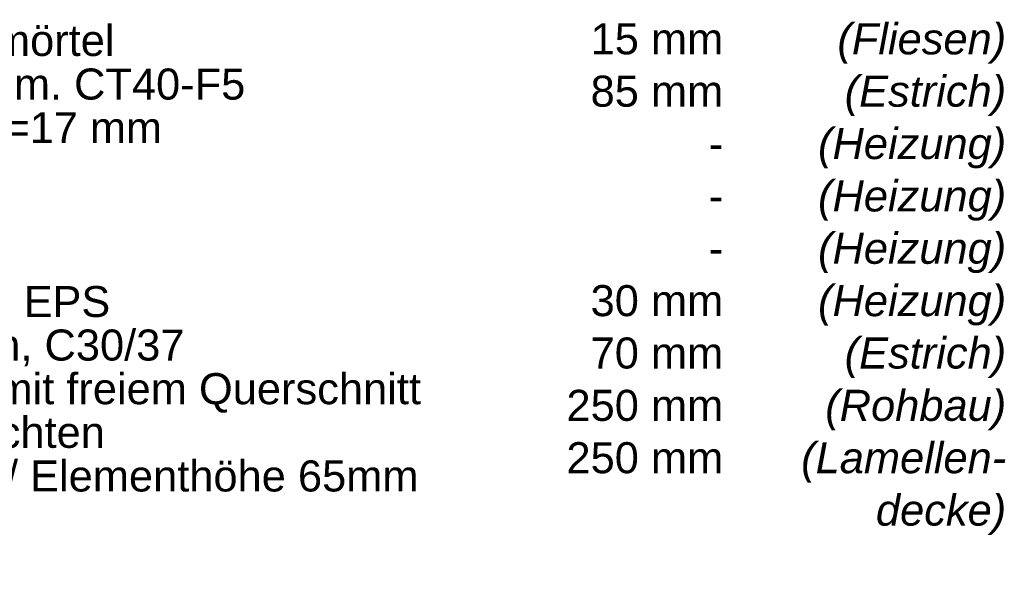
# Model space of a CAD drawing. Header units: metres. Extents: x 0.9 to 30.1, y -10.7 to 8.6.
# Tile 187 of 256: x 10.829 to 11.628, y 4.856 to 5.31. Entities that reach past the tile are written whole.
import ezdxf

# ---------------------------------------------------------------- set-up
doc = ezdxf.new("R2010")
doc.units = ezdxf.units.M
doc.layers.add('Keine', color=7, linetype='Continuous', lineweight=9)
doc.styles.add('Arial', font='arial.ttf')
doc.styles.add('Arial (bold)', font='arialbd.ttf')
doc.styles.add('Arial (italic)', font='ariali.ttf')

msp = doc.modelspace()

# ---------------------------------------------------------------- texts
at = {"layer": 'Keine', "color": 7, "insert": (10.3794, 5.30607), "char_height": 0.0252181, "attachment_point": 1, "line_spacing_factor": 0.842715, "style": 'Arial (bold)'}
msp.add_mtext('\\pxt4.957;08^I{\\fArial|b0|i0|c0|p0;Fliesen in Dünnbettmörtel}{\\fArial|b0|i0|c0|p0;\\H1.2x;\\P}{\\H0.9962x;07 ^I}{\\fArial|b0|i0|c0|p0;\\H0.9962x;Zementestrich schwim. }{\\fArial|b0|i0|c0|p0;CT40-F5}{\\fArial|b0|i0|c0|p0;\\H0.9962x;\\P}{\\H0.9962x;06}{\\fArial|b0|i0|c0|p0;\\H0.9962x; ^IFußbodenheizung d=17 mm \\P     ^INoppenmatten}{\\fArial|b0|i0|c0|p0;\\C1;\\H0.9962x;\\P}{\\H0.9962x;05}{\\fArial|b0|i0|c0|p0;\\H0.9962x; ^ITrennlage\\P}{\\H0.9962x;04}{\\fArial|b0|i0|c0|p0;\\H0.9962x; ^ITrittschalldämmung\\P}{\\H0.9962x;03}{\\fArial|b0|i0|c0|p0;\\H0.9962x; ^IAusgleichdämmung, EPS}{\\fArial|b0|i0|c0|p0;\\P}02{\\fArial|b0|i0|c0|p0; ^ISTB Decke Ortbeton, C30/37\\P}01{\\fArial|b0|i0|c0|p0;^Iabgehängte Decke mit freiem Querschnitt\\P^Iintegrierte Raumleuchten\\P^Ilichte Höhe 185mm / Elementhöhe 65mm}', dxfattribs=at)
at = {"layer": 'Keine', "color": 7, "transparency": 33554687, "char_height": 0.025218, "attachment_point": 3, "line_spacing_factor": 1.011258}
for s, insert, width, style in [('  15 mm\\P  85 mm\\P  -\\P-\\P-\\P  30 mm\\P  70 mm\\P250 mm\\P250 mm', (11.39978, 5.30738), 0.1510902, 'Arial'), ('(Fliesen)\\P(Estrich)\\P(Heizung)\\P(Heizung)\\P(Heizung)\\P(Heizung)\\P(Estrich)\\P(Rohbau)\\P(Lamellen-\\Pdecke)', (11.6294, 5.30738), 0.2296186, 'Arial (italic)')]:
    msp.add_mtext(s, dxfattribs=dict(at, insert=insert, width=width, style=style))

doc.saveas('drawing.dxf')
